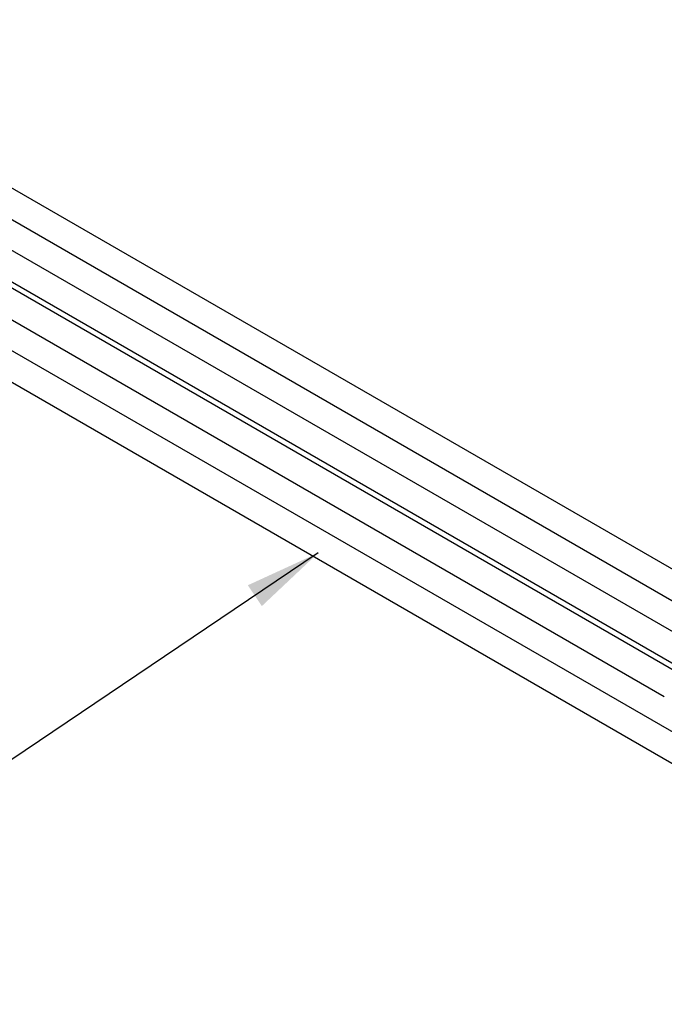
# Paper-space layout 'Sheet1' of a CAD drawing. Header units: millimetres. Extents: x 0 to 23548, y 0 to 16632.
# Tile 23 of 143: x 3397 to 3810, y 4939 to 5571. Entities that reach past the tile are written whole.
import ezdxf

# ---------------------------------------------------------------- set-up
doc = ezdxf.new("R2010")
doc.units = ezdxf.units.MM
doc.linetypes.add('SLD-Sólida', pattern=[0])
doc.layers.add('DETALHAMENTO', color=8, linetype='SLD-Sólida')
doc.styles.get("Standard").update_dxf_attribs({"font": 'CALIBRI.TTF'})
doc.dimstyles.new('SLDDIMSTYLE3', dxfattribs={"dimtxt": 0.18, "dimasz": 49, "dimexe": 0, "dimexo": 0.0625, "dimgap": 0, "dimtad": 0, "dimtih": 1, "dimtoh": 1, "dimdec": 0, "dimrnd": 1e-09, "dimzin": 0, "dimdsep": 46, "dimtxsty": 'Standard', "dimsah": 1, "dimcen": 0.09, "dimadec": 0, "dimazin": 0, "dimtfac": 49, "dimtdec": 0, "dimtofl": 0, "dimtmove": 0, "dimatfit": 3, "dimfxl": 0, "dimfrac": 2, "dimtolj": 1, "dimtzin": 0, "dimarcsym": 0})

psp = doc.layouts.new('Sheet1')

# ---------------------------------------------------------------- linework, layer by layer
at = {"color": 7, "linetype": 'SLD-Sólida', "lineweight": 25, "ltscale": 28}
for p, q in [((4127.289, 5037.921), (3204.313, 5570.743)), ((3195.564, 5555.587), (4109.787, 5027.817)), ((4092.64, 5017.919), (3169.665, 5550.741)), ((3160.915, 5535.585), (4083.004, 5003.275)), ((3818.851, 5151.675), (3204.313, 5506.441)), ((3195.564, 5491.285), (3810.102, 5136.519)), ((4092.64, 4953.616), (3169.665, 5486.439)), ((3160.915, 5471.283), (4083.004, 4938.972))]:
    psp.add_line(p, q, dxfattribs=at)

# ---------------------------------------------------------------- leaders
at = {"layer": 'DETALHAMENTO', "ltscale": 28}
psp.add_leader([(3588.079, 5228.567), (3336.448, 5058.906)], dimstyle='SLDDIMSTYLE3', dxfattribs=at)

doc.saveas('drawing.dxf')
